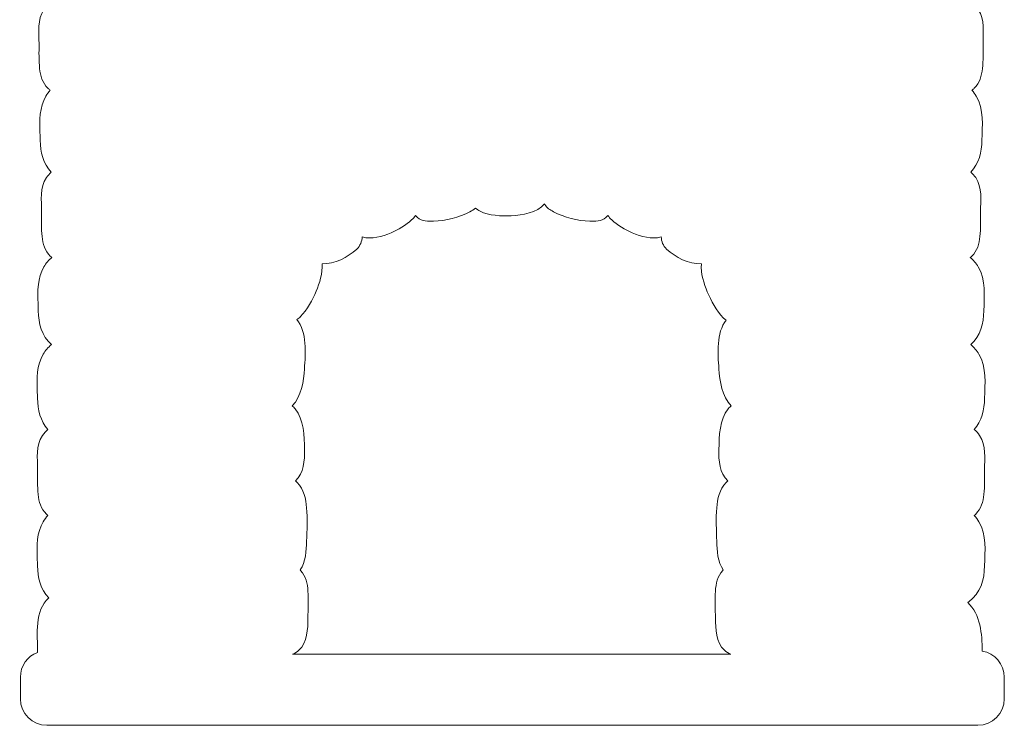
# Model space of a CAD drawing. Header units: millimetres. Extents: x -1146 to 1019, y -763 to 979.
# Tile 111 of 143: x 657 to 739, y 665 to 723. Entities that reach past the tile are written whole.
import ezdxf

# ---------------------------------------------------------------- set-up
doc = ezdxf.new("R2010")
doc.units = ezdxf.units.MM
doc.header["$MEASUREMENT"] = 0
doc.layers.add('Layer 1', color=7, linetype='Continuous')

msp = doc.modelspace()

# ---------------------------------------------------------------- linework, layer by layer
at = {"layer": 'Layer 1', "color": 250, "lineweight": 18}
for points, knots in [([(662.2889, 738.5762), (662.2889, 738.5762), (659.4903, 738.5762), (659.4903, 738.5762), (659.4903, 738.5762), (658.2782, 738.5762), (657.2904, 737.5884), (657.2904, 736.3763), (657.2904, 736.3763), (657.2904, 736.3763), (657.2904, 734.582), (657.2904, 734.582), (657.2904, 734.582), (657.2904, 733.3707), (658.2792, 732.3821), (659.4903, 732.3821), (659.4903, 732.3821), (659.4903, 732.3821), (661.7913, 732.3821), (661.7913, 732.3821), (661.7913, 732.3821), (660.9424, 732.1675), (660.1423, 731.5881), (659.6943, 730.8205), (659.6943, 730.8205), (659.1548, 729.8964), (659.168, 728.803), (659.2051, 727.7687), (659.2051, 727.7687), (659.2122, 727.5668), (659.2206, 727.3648), (659.2249, 727.1629), (659.2249, 727.1629), (659.2447, 726.2538), (659.4383, 725.3377), (660.0253, 724.6473), (660.0253, 724.6473), (659.738, 724.4847), (659.4919, 724.2638), (659.3017, 723.9778), (659.3017, 723.9778), (658.7355, 723.1277), (658.8978, 722.0858), (658.8953, 721.1269), (658.8953, 721.1269), (658.8935, 720.4495), (658.8737, 719.7652), (658.9443, 719.0906), (658.9443, 719.0906), (659.0083, 718.48), (659.1681, 717.8971), (659.6243, 717.4579), (659.6243, 717.4579), (659.6881, 717.3967), (659.7551, 717.3406), (659.8257, 717.2892), (659.8257, 717.2892), (659.6868, 717.1376), (659.5646, 716.9712), (659.4597, 716.7916), (659.4597, 716.7916), (658.9202, 715.8673), (658.9334, 714.7741), (658.9705, 713.7395), (658.9705, 713.7395), (658.9776, 713.5376), (658.986, 713.3356), (658.9903, 713.1337), (658.9903, 713.1337), (659.0116, 712.1601), (659.2324, 711.1863), (659.91, 710.4865), (659.91, 710.4865), (659.7561, 710.3585), (659.6215, 710.2089), (659.5079, 710.0387), (659.5079, 710.0387), (658.9417, 709.1886), (659.104, 708.1467), (659.1015, 707.1878), (659.1015, 707.1878), (659.0997, 706.5104), (659.0799, 705.8261), (659.1505, 705.1515), (659.1505, 705.1515), (659.2145, 704.5409), (659.3743, 703.958), (659.8305, 703.5188), (659.8305, 703.5188), (659.8709, 703.4802), (659.9123, 703.4434), (659.9555, 703.4086), (659.9555, 703.4086), (659.6954, 703.1937), (659.4757, 702.9364), (659.3015, 702.6377), (659.3015, 702.6377), (658.762, 701.7136), (658.7752, 700.6202), (658.8123, 699.5859), (658.8123, 699.5859), (658.8194, 699.384), (658.8278, 699.182), (658.8321, 698.9801), (658.8321, 698.9801), (658.8552, 697.9247), (659.113, 696.8785), (659.9177, 696.1754), (659.9177, 696.1754), (659.6459, 695.9562), (659.4176, 695.6915), (659.2372, 695.3832), (659.2372, 695.3832), (658.6977, 694.4589), (658.7109, 693.3657), (658.748, 692.3311), (658.748, 692.3311), (658.7551, 692.1292), (658.7635, 691.9272), (658.7678, 691.7253), (658.7678, 691.7253), (658.7884, 690.7792), (658.9974, 689.8282), (659.6375, 689.1312), (659.6375, 689.1312), (659.4605, 688.9938), (659.3065, 688.8294), (659.179, 688.6382), (659.179, 688.6382), (658.6128, 687.7881), (658.7751, 686.7462), (658.7726, 685.7873), (658.7726, 685.7873), (658.7708, 685.1099), (658.751, 684.4256), (658.8216, 683.751), (658.8216, 683.751), (658.8856, 683.1404), (659.0454, 682.5575), (659.5016, 682.1183), (659.5016, 682.1183), (659.542, 682.0792), (659.5841, 682.0424), (659.6276, 682.0073), (659.6276, 682.0073), (659.4785, 681.8486), (659.3479, 681.6733), (659.2369, 681.4833), (659.2369, 681.4833), (658.6974, 680.5592), (658.7106, 679.4658), (658.7477, 678.4315), (658.7477, 678.4315), (658.7548, 678.2296), (658.7632, 678.0276), (658.7675, 677.8257), (658.7675, 677.8257), (658.7891, 676.8425), (659.0139, 675.8605), (659.7053, 675.1602), (659.7053, 675.1602), (658.4985, 674.132), (658.7754, 672.0898), (658.7726, 670.6664), (658.7726, 670.6664), (658.7726, 670.6575), (658.7726, 670.6489), (658.7726, 670.64), (658.7726, 670.64), (657.9395, 670.3263), (657.3444, 669.5209), (657.3444, 668.5801), (657.3444, 668.5801), (657.3444, 668.5801), (657.3444, 666.7858), (657.3444, 666.7858), (657.3444, 666.7858), (657.3444, 665.5742), (658.333, 664.5859), (659.5443, 664.5859), (659.5443, 664.5859), (659.5443, 664.5859), (736.7606, 664.5859), (736.7606, 664.5859), (736.7606, 664.5859), (737.9717, 664.5859), (738.9605, 665.575), (738.9605, 666.7858), (738.9605, 666.7858), (738.9605, 666.7858), (738.9605, 668.5801), (738.9605, 668.5801), (738.9605, 668.5801), (738.9605, 669.6687), (738.1627, 670.577), (737.1218, 670.7503), (737.1218, 670.7503), (737.1261, 672.1712), (736.9816, 673.7739), (735.926, 674.7825), (735.926, 674.7825), (735.9562, 674.8023), (735.9862, 674.8226), (736.0159, 674.8435), (736.0159, 674.8435), (736.9989, 675.5402), (737.3016, 676.6774), (737.3268, 677.8257), (737.3268, 677.8257), (737.3537, 679.052), (737.5056, 680.3736), (736.8574, 681.4836), (736.8574, 681.4836), (736.7464, 681.6738), (736.6158, 681.8491), (736.4667, 682.0076), (736.4667, 682.0076), (736.5101, 682.0427), (736.552, 682.0795), (736.5927, 682.1186), (736.5927, 682.1186), (737.0489, 682.5578), (737.2086, 683.1407), (737.2727, 683.7513), (737.2727, 683.7513), (737.3433, 684.4262), (737.3238, 685.1102), (737.3217, 685.7876), (737.3217, 685.7876), (737.3192, 686.7464), (737.4815, 687.7884), (736.9153, 688.6385), (736.9153, 688.6385), (736.7878, 688.8298), (736.6341, 688.9941), (736.4568, 689.1315), (736.4568, 689.1315), (737.0969, 689.8287), (737.3059, 690.7797), (737.3265, 691.7256), (737.3265, 691.7256), (737.3534, 692.9519), (737.5053, 694.2735), (736.8571, 695.3835), (736.8571, 695.3835), (736.677, 695.6921), (736.4484, 695.9565), (736.1766, 696.1757), (736.1766, 696.1757), (736.9813, 696.879), (737.2391, 697.925), (737.2622, 698.9804), (737.2622, 698.9804), (737.2891, 700.2067), (737.441, 701.5283), (736.7928, 702.6383), (736.7928, 702.6383), (736.6186, 702.937), (736.3988, 703.1943), (736.1388, 703.4092), (736.1388, 703.4092), (736.1817, 703.444), (736.2234, 703.4806), (736.2638, 703.5194), (736.2638, 703.5194), (736.72, 703.9586), (736.8797, 704.5415), (736.9438, 705.1521), (736.9438, 705.1521), (737.0144, 705.827), (736.9949, 706.511), (736.9928, 707.1884), (736.9928, 707.1884), (736.9903, 708.1472), (737.1526, 709.1892), (736.5864, 710.0393), (736.5864, 710.0393), (736.4729, 710.2095), (736.3382, 710.3591), (736.1843, 710.4871), (736.1843, 710.4871), (736.862, 711.1869), (737.0827, 712.1607), (737.104, 713.1343), (737.104, 713.1343), (737.1309, 714.3606), (737.2828, 715.6822), (736.6346, 716.7922), (736.6346, 716.7922), (736.5297, 716.9718), (736.4075, 717.1381), (736.2686, 717.2898), (736.2686, 717.2898), (736.3392, 717.3411), (736.4063, 717.3972), (736.47, 717.4585), (736.47, 717.4585), (736.9262, 717.8977), (737.0859, 718.4806), (737.15, 719.0912), (737.15, 719.0912), (737.2206, 719.7661), (737.2011, 720.4501), (737.199, 721.1275), (737.199, 721.1275), (737.1965, 722.0863), (737.3588, 723.1283), (736.7926, 723.9784), (736.7926, 723.9784), (736.6323, 724.2192), (736.4319, 724.415), (736.1987, 724.5684), (736.1987, 724.5684), (736.8385, 725.2646), (737.0483, 726.2151), (737.0692, 727.1633), (737.0692, 727.1633), (737.0961, 728.3896), (737.248, 729.7112), (736.5998, 730.8212), (736.5998, 730.8212), (736.1517, 731.5885), (735.3791, 732.1679), (734.5305, 732.3828), (734.5305, 732.3828), (734.5305, 732.3828), (736.7052, 732.3828), (736.7052, 732.3828), (736.7052, 732.3828), (737.9155, 732.3828), (738.9051, 733.3724), (738.9051, 734.5827), (738.9051, 734.5827), (738.9051, 734.5827), (738.9051, 736.377), (738.9051, 736.377), (738.9051, 736.377), (738.9051, 737.5883), (737.9163, 738.5769), (736.7052, 738.5769), (736.7052, 738.5769), (736.7052, 738.5769), (733.9727, 738.5769), (733.9727, 738.5769)], [0, 0, 0, 0, 0.0114943, 0.0114943, 0.0114943, 0.0114943, 0.0229885, 0.0229885, 0.0229885, 0.0229885, 0.0344828, 0.0344828, 0.0344828, 0.0344828, 0.045977, 0.045977, 0.045977, 0.045977, 0.0574713, 0.0574713, 0.0574713, 0.0574713, 0.0689655, 0.0689655, 0.0689655, 0.0689655, 0.0804598, 0.0804598, 0.0804598, 0.0804598, 0.091954, 0.091954, 0.091954, 0.091954, 0.1034483, 0.1034483, 0.1034483, 0.1034483, 0.1149425, 0.1149425, 0.1149425, 0.1149425, 0.1264368, 0.1264368, 0.1264368, 0.1264368, 0.137931, 0.137931, 0.137931, 0.137931, 0.1494253, 0.1494253, 0.1494253, 0.1494253, 0.1609195, 0.1609195, 0.1609195, 0.1609195, 0.1724138, 0.1724138, 0.1724138, 0.1724138, 0.183908, 0.183908, 0.183908, 0.183908, 0.1954023, 0.1954023, 0.1954023, 0.1954023, 0.2068966, 0.2068966, 0.2068966, 0.2068966, 0.2183908, 0.2183908, 0.2183908, 0.2183908, 0.2298851, 0.2298851, 0.2298851, 0.2298851, 0.2413793, 0.2413793, 0.2413793, 0.2413793, 0.2528736, 0.2528736, 0.2528736, 0.2528736, 0.2643678, 0.2643678, 0.2643678, 0.2643678, 0.2758621, 0.2758621, 0.2758621, 0.2758621, 0.2873563, 0.2873563, 0.2873563, 0.2873563, 0.2988506, 0.2988506, 0.2988506, 0.2988506, 0.3103448, 0.3103448, 0.3103448, 0.3103448, 0.3218391, 0.3218391, 0.3218391, 0.3218391, 0.3333333, 0.3333333, 0.3333333, 0.3333333, 0.3448276, 0.3448276, 0.3448276, 0.3448276, 0.3563218, 0.3563218, 0.3563218, 0.3563218, 0.3678161, 0.3678161, 0.3678161, 0.3678161, 0.3793103, 0.3793103, 0.3793103, 0.3793103, 0.3908046, 0.3908046, 0.3908046, 0.3908046, 0.4022989, 0.4022989, 0.4022989, 0.4022989, 0.4137931, 0.4137931, 0.4137931, 0.4137931, 0.4252874, 0.4252874, 0.4252874, 0.4252874, 0.4367816, 0.4367816, 0.4367816, 0.4367816, 0.4482759, 0.4482759, 0.4482759, 0.4482759, 0.4597701, 0.4597701, 0.4597701, 0.4597701, 0.4712644, 0.4712644, 0.4712644, 0.4712644, 0.4827586, 0.4827586, 0.4827586, 0.4827586, 0.4942529, 0.4942529, 0.4942529, 0.4942529, 0.5057471, 0.5057471, 0.5057471, 0.5057471, 0.5172414, 0.5172414, 0.5172414, 0.5172414, 0.5287356, 0.5287356, 0.5287356, 0.5287356, 0.5402299, 0.5402299, 0.5402299, 0.5402299, 0.5517241, 0.5517241, 0.5517241, 0.5517241, 0.5632184, 0.5632184, 0.5632184, 0.5632184, 0.5747126, 0.5747126, 0.5747126, 0.5747126, 0.5862069, 0.5862069, 0.5862069, 0.5862069, 0.5977011, 0.5977011, 0.5977011, 0.5977011, 0.6091954, 0.6091954, 0.6091954, 0.6091954, 0.6206897, 0.6206897, 0.6206897, 0.6206897, 0.6321839, 0.6321839, 0.6321839, 0.6321839, 0.6436782, 0.6436782, 0.6436782, 0.6436782, 0.6551724, 0.6551724, 0.6551724, 0.6551724, 0.6666667, 0.6666667, 0.6666667, 0.6666667, 0.6781609, 0.6781609, 0.6781609, 0.6781609, 0.6896552, 0.6896552, 0.6896552, 0.6896552, 0.7011494, 0.7011494, 0.7011494, 0.7011494, 0.7126437, 0.7126437, 0.7126437, 0.7126437, 0.7241379, 0.7241379, 0.7241379, 0.7241379, 0.7356322, 0.7356322, 0.7356322, 0.7356322, 0.7471264, 0.7471264, 0.7471264, 0.7471264, 0.7586207, 0.7586207, 0.7586207, 0.7586207, 0.7701149, 0.7701149, 0.7701149, 0.7701149, 0.7816092, 0.7816092, 0.7816092, 0.7816092, 0.7931034, 0.7931034, 0.7931034, 0.7931034, 0.8045977, 0.8045977, 0.8045977, 0.8045977, 0.816092, 0.816092, 0.816092, 0.816092, 0.8275862, 0.8275862, 0.8275862, 0.8275862, 0.8390805, 0.8390805, 0.8390805, 0.8390805, 0.8505747, 0.8505747, 0.8505747, 0.8505747, 0.862069, 0.862069, 0.862069, 0.862069, 0.8735632, 0.8735632, 0.8735632, 0.8735632, 0.8850575, 0.8850575, 0.8850575, 0.8850575, 0.8965517, 0.8965517, 0.8965517, 0.8965517, 0.908046, 0.908046, 0.908046, 0.908046, 0.9195402, 0.9195402, 0.9195402, 0.9195402, 0.9310345, 0.9310345, 0.9310345, 0.9310345, 0.9425287, 0.9425287, 0.9425287, 0.9425287, 0.954023, 0.954023, 0.954023, 0.954023, 0.9655172, 0.9655172, 0.9655172, 0.9655172, 0.9770115, 0.9770115, 0.9770115, 0.9770115, 1, 1, 1, 1]), ([(679.931, 670.479), (679.931, 670.479), (716.2657, 670.479), (716.2657, 670.479), (716.2657, 670.479), (716.0744, 670.5638), (715.8992, 670.6731), (715.747, 670.8138), (715.747, 670.8138), (715.0312, 671.4765), (715.0101, 672.5821), (714.9992, 673.4887), (714.9992, 673.4887), (714.9903, 674.221), (714.9532, 674.9891), (714.9995, 675.7183), (714.9995, 675.7183), (715.0391, 676.3444), (715.1605, 676.9619), (715.6033, 677.4371), (715.6033, 677.4371), (715.6175, 677.4521), (715.6315, 677.4671), (715.646, 677.4815), (715.646, 677.4815), (715.1807, 678.1409), (715.1296, 679.0863), (715.1075, 679.8605), (715.1075, 679.8605), (715.0818, 680.766), (715.0313, 681.7287), (715.1047, 682.6306), (715.1047, 682.6306), (715.1669, 683.3934), (715.3384, 684.1589), (715.8855, 684.7289), (715.8855, 684.7289), (715.9307, 684.7759), (715.9772, 684.8203), (716.0255, 684.8625), (716.0255, 684.8625), (715.3476, 685.5343), (715.2594, 686.5577), (715.2838, 687.4741), (715.2838, 687.4741), (715.3133, 688.5833), (715.3224, 689.947), (716.0608, 690.848), (716.0608, 690.848), (716.1385, 690.9427), (716.2223, 691.0299), (716.312, 691.1104), (716.312, 691.1104), (715.5165, 691.8622), (715.3608, 693.1371), (715.2884, 694.1759), (715.2884, 694.1759), (715.1998, 695.4459), (715.0616, 697.1393), (715.8853, 698.2158), (715.8853, 698.2158), (715.7949, 698.2714), (715.7111, 698.3364), (715.6361, 698.4129), (715.6361, 698.4129), (715.0989, 698.9618), (714.6219, 699.8396), (714.3252, 700.5437), (714.3252, 700.5437), (714.0392, 701.2226), (713.7682, 702.0949), (713.8309, 702.8896), (713.8309, 702.8896), (712.7786, 702.8314), (711.7062, 703.4281), (710.9513, 704.1098), (710.9513, 704.1098), (710.6488, 704.3831), (710.5233, 704.7387), (710.4992, 705.1187), (710.4992, 705.1187), (709.7207, 704.8774), (708.8157, 705.1428), (708.0994, 705.4629), (708.0994, 705.4629), (707.534, 705.7154), (706.8589, 706.103), (706.3989, 706.5216), (706.3989, 706.5216), (706.2719, 706.6372), (706.1667, 706.7611), (706.0804, 706.8922), (706.0804, 706.8922), (705.641, 706.3966), (705.3347, 706.4302), (704.5782, 706.4314), (704.5782, 706.4314), (703.548, 706.4329), (702.4703, 706.7179), (701.5653, 707.2081), (701.5653, 707.2081), (701.2676, 707.3694), (701.0289, 707.4923), (700.8475, 707.805), (700.8475, 707.805), (700.8381, 707.821), (700.8292, 707.837), (700.8211, 707.853), (700.8211, 707.853), (700.2036, 707.1215), (698.9659, 706.9216), (698.0665, 706.8738), (698.0665, 706.8738), (697.303, 706.8332), (696.1582, 706.8786), (695.4767, 707.2507), (695.4767, 707.2507), (695.3375, 707.3266), (695.2136, 707.4117), (695.1028, 707.5042), (695.1028, 707.5042), (694.9669, 707.3866), (694.8099, 707.304), (694.6324, 707.2078), (694.6324, 707.2078), (693.7279, 706.7178), (692.6489, 706.4326), (691.6195, 706.4311), (691.6195, 706.4311), (690.8631, 706.4298), (690.557, 706.3963), (690.1176, 706.8919), (690.1176, 706.8919), (690.0312, 706.7606), (689.9261, 706.6366), (689.7991, 706.5211), (689.7991, 706.5211), (689.3391, 706.1028), (688.664, 705.7152), (688.0988, 705.4627), (688.0988, 705.4627), (687.3825, 705.1427), (686.4773, 704.877), (685.699, 705.1185), (685.699, 705.1185), (685.6751, 704.7385), (685.5494, 704.3827), (685.2469, 704.1094), (685.2469, 704.1094), (684.4925, 703.4282), (683.4206, 702.8315), (682.3688, 702.8892), (682.3688, 702.8892), (682.4252, 702.1125), (682.1613, 701.2639), (681.8819, 700.6004), (681.8819, 700.6004), (681.5906, 699.9085), (681.1222, 699.0472), (680.5944, 698.5079), (680.5944, 698.5079), (680.4994, 698.4106), (680.3899, 698.3321), (680.2711, 698.2684), (680.2711, 698.2684), (681.1408, 697.195), (680.9996, 695.4665), (680.9097, 694.1754), (680.9097, 694.1754), (680.8373, 693.1365), (680.6816, 691.8617), (679.8861, 691.1099), (679.8861, 691.1099), (679.9758, 691.0294), (680.0596, 690.942), (680.1373, 690.8475), (680.1373, 690.8475), (680.8754, 689.9468), (680.8848, 688.5831), (680.9143, 687.4736), (680.9143, 687.4736), (680.9387, 686.5572), (680.8505, 685.5341), (680.1726, 684.862), (680.1726, 684.862), (680.2209, 684.8198), (680.2676, 684.7754), (680.3126, 684.7284), (680.3126, 684.7284), (680.8597, 684.1582), (681.0312, 683.3926), (681.0931, 682.6299), (681.0931, 682.6299), (681.1665, 681.7279), (681.116, 680.7655), (681.0903, 679.8598), (681.0903, 679.8598), (681.0682, 679.0859), (681.0171, 678.1402), (680.5518, 677.4811), (680.5518, 677.4811), (680.5663, 677.4666), (680.5805, 677.4516), (680.5947, 677.4364), (680.5947, 677.4364), (681.0374, 676.9612), (681.1588, 676.3437), (681.1985, 675.7176), (681.1985, 675.7176), (681.2447, 674.9886), (681.2076, 674.2203), (681.1988, 673.4882), (681.1988, 673.4882), (681.1879, 672.5817), (681.1668, 671.476), (680.4508, 670.8133), (680.4508, 670.8133), (680.2989, 670.6726), (680.1234, 670.5634), (679.9321, 670.4785), (679.9321, 670.4785), (679.9321, 670.4785), (679.931, 670.479), (679.931, 670.479)], [0, 0, 0, 0, 0.0175439, 0.0175439, 0.0175439, 0.0175439, 0.0350877, 0.0350877, 0.0350877, 0.0350877, 0.0526316, 0.0526316, 0.0526316, 0.0526316, 0.0701754, 0.0701754, 0.0701754, 0.0701754, 0.0877193, 0.0877193, 0.0877193, 0.0877193, 0.1052632, 0.1052632, 0.1052632, 0.1052632, 0.122807, 0.122807, 0.122807, 0.122807, 0.1403509, 0.1403509, 0.1403509, 0.1403509, 0.1578947, 0.1578947, 0.1578947, 0.1578947, 0.1754386, 0.1754386, 0.1754386, 0.1754386, 0.1929825, 0.1929825, 0.1929825, 0.1929825, 0.2105263, 0.2105263, 0.2105263, 0.2105263, 0.2280702, 0.2280702, 0.2280702, 0.2280702, 0.245614, 0.245614, 0.245614, 0.245614, 0.2631579, 0.2631579, 0.2631579, 0.2631579, 0.2807018, 0.2807018, 0.2807018, 0.2807018, 0.2982456, 0.2982456, 0.2982456, 0.2982456, 0.3157895, 0.3157895, 0.3157895, 0.3157895, 0.3333333, 0.3333333, 0.3333333, 0.3333333, 0.3508772, 0.3508772, 0.3508772, 0.3508772, 0.3684211, 0.3684211, 0.3684211, 0.3684211, 0.3859649, 0.3859649, 0.3859649, 0.3859649, 0.4035088, 0.4035088, 0.4035088, 0.4035088, 0.4210526, 0.4210526, 0.4210526, 0.4210526, 0.4385965, 0.4385965, 0.4385965, 0.4385965, 0.4561404, 0.4561404, 0.4561404, 0.4561404, 0.4736842, 0.4736842, 0.4736842, 0.4736842, 0.4912281, 0.4912281, 0.4912281, 0.4912281, 0.5087719, 0.5087719, 0.5087719, 0.5087719, 0.5263158, 0.5263158, 0.5263158, 0.5263158, 0.5438596, 0.5438596, 0.5438596, 0.5438596, 0.5614035, 0.5614035, 0.5614035, 0.5614035, 0.5789474, 0.5789474, 0.5789474, 0.5789474, 0.5964912, 0.5964912, 0.5964912, 0.5964912, 0.6140351, 0.6140351, 0.6140351, 0.6140351, 0.6315789, 0.6315789, 0.6315789, 0.6315789, 0.6491228, 0.6491228, 0.6491228, 0.6491228, 0.6666667, 0.6666667, 0.6666667, 0.6666667, 0.6842105, 0.6842105, 0.6842105, 0.6842105, 0.7017544, 0.7017544, 0.7017544, 0.7017544, 0.7192982, 0.7192982, 0.7192982, 0.7192982, 0.7368421, 0.7368421, 0.7368421, 0.7368421, 0.754386, 0.754386, 0.754386, 0.754386, 0.7719298, 0.7719298, 0.7719298, 0.7719298, 0.7894737, 0.7894737, 0.7894737, 0.7894737, 0.8070175, 0.8070175, 0.8070175, 0.8070175, 0.8245614, 0.8245614, 0.8245614, 0.8245614, 0.8421053, 0.8421053, 0.8421053, 0.8421053, 0.8596491, 0.8596491, 0.8596491, 0.8596491, 0.877193, 0.877193, 0.877193, 0.877193, 0.8947368, 0.8947368, 0.8947368, 0.8947368, 0.9122807, 0.9122807, 0.9122807, 0.9122807, 0.9298246, 0.9298246, 0.9298246, 0.9298246, 0.9473684, 0.9473684, 0.9473684, 0.9473684, 0.9649123, 0.9649123, 0.9649123, 0.9649123, 1, 1, 1, 1])]:
    msp.add_open_spline(points, degree=3, knots=knots, dxfattribs=at)

doc.saveas('drawing.dxf')
